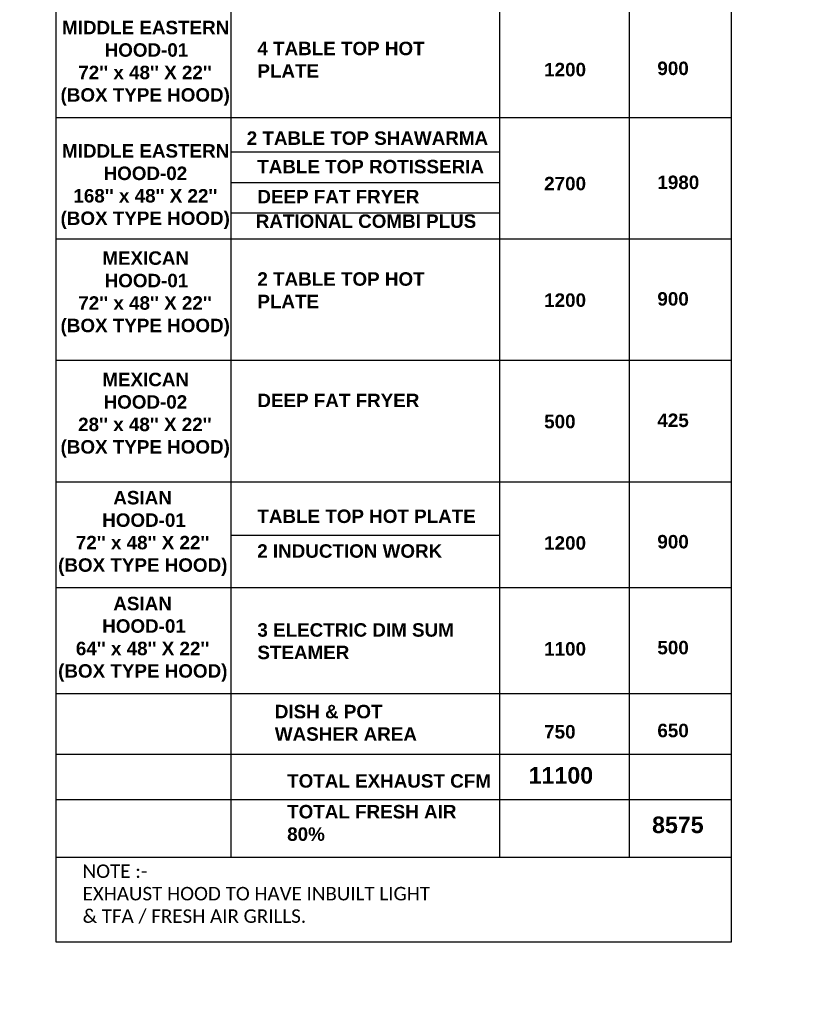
# Model space of a CAD drawing. Header units: millimetres. Extents: x -125266 to 274256, y -711690 to -301689.
# Tile 7 of 256: x -63987 to -54482, y -384935 to -373076. Entities that reach past the tile are written whole.
import ezdxf

# ---------------------------------------------------------------- set-up
doc = ezdxf.new("R2010")
doc.units = ezdxf.units.MM
doc.layers.add('MEPTEK-SHEET', color=7, linetype='Continuous', lineweight=30)
doc.layers.add('MEPTEK-TEXT1', color=7, linetype='Continuous', lineweight=30)
doc.layers.add('SA-HOOD', color=1, linetype='Continuous')
doc.styles.add('arial', font='arialbd.ttf')
doc.styles.get("Standard").update_dxf_attribs({"font": 'ARIALN.TTF'})

msp = doc.modelspace()

# ---------------------------------------------------------------- linework, layer by layer
at = {"layer": 'MEPTEK-TEXT1'}
for p, q in [((-61441, -370180.6), (-61441, -383163)), ((-58204.3, -370180.6), (-58204.3, -383163)), ((-56640.4, -370180.6), (-56640.4, -383163)), ((-63546.8, -374253.8), (-55413.3, -374253.8)), ((-61441, -374667), (-58204.3, -374667)), ((-61441, -375035.4), (-58204.3, -375035.4)), ((-61441, -375403.8), (-58204.3, -375403.8)), ((-63546.8, -375716), (-55413.3, -375716)), ((-63546.8, -377178.2), (-55413.3, -377178.2)), ((-63546.8, -378640.3), (-55413.3, -378640.3)), ((-61441, -379285.6), (-58204.3, -379285.6)), ((-63546.8, -379915.6), (-55413.3, -379915.6)), ((-63546.8, -381190.9), (-55413.3, -381190.9)), ((-63546.8, -381922.1), (-55413.3, -381922.1)), ((-63546.8, -382466.4), (-55413.3, -382466.4)), ((-63546.8, -383163), (-55413.3, -383163))]:
    msp.add_line(p, q, dxfattribs=at)
msp.add_lwpolyline([(-63546.8, -369747.8), (-55413.3, -369747.8), (-55413.3, -384187), (-63546.8, -384187)], close=True, dxfattribs=at)

# ---------------------------------------------------------------- texts
at = {"layer": 'MEPTEK-SHEET', "insert": (-98215.1, -369652.6), "char_height": 277.0199, "width": 6856.244, "attachment_point": 1}
msp.add_mtext('\\pi-554.03989,l554.03989,t554.03989;{\\fTimes New Roman|b0|i0|c0|p18;1.^IALL DIMENSIONS ARE IN MM.\\P2.^IALL B.O.D. (BOTTOM OF DUCT & CENTER LINE LEVATION) ARE WITH RESPECT TO DATUM FLOOR LEVEL.\\P3.^IDO NOT SCALE THE }DRAWING. {\\fTimes New Roman|b0|i0|c0|p18;ONLY WRITTEN DIMENSIONS TO BE FOLLOWED.\\P4.^ITHIS DRAWING IS A RIGHT & PROPERTY OF MEPTEK NOT TO BE PRODUCED, COPIED, HANDED OVER TO THIRD PARTY OR USED FOR ANY OTHER PURPOSE  OTHER THAN FOR WHICH IT IS INTENDED AND REMAIN OUR SOLE PROPERTY.\\P5.^IALL DIMENSIONS SHALL BE VERIFIED ON SITE PRIOR TO START OF WORK\\P6.^IPOWER SUPPLY TO THE BTU METER IN CONCESSIONAIRE SCOPE.}', dxfattribs=at)
at = {"layer": 'MEPTEK-TEXT1', "char_height": 350, "attachment_point": 1}
for s, insert, width in [('{\\fCalibri|b0|i0|c0|p34;\\H1.28571x;\\C1;GENERAL GUIDELINES-HVAC :\\P\\fArial Narrow|b0|i0|c0|p34;\\H0.88889x;\\C256;\\P\\fCalibri|b0|i0|c0|p34;\\C4;DUCTING :\\H0.875x;\\P\\pi-1050,l1050,t1050;\\C256;1.^IDUCTING SHALL BE IN ACCORDANCE WITH IS 655, GALVANIZED IRON SHEET TO BE USED FOR ALL DUCTING WORKS. THERMAL INSULATION ON DUCTS SHALL BE 19 MM THICK. CLOSED CELL CLASS “O” BS 476 PART 6-7 FM APPROVED NITRILE RUBBER ELASTOMERIC INSULATION THERMAL CONDUCTIVITY 0.033 WATTS PER METER-KELVIN (W/(M.K)) AT 0°C FOR AIR CONDITIONING DUCTING. \\P2.^ITHERMAL INSULATION ON KITCHEN EXHAUST DUCTING SHALL BE 80 MM THICK ALUMINUM FOIL FACED RESIN BONDED FIBRE GLASS WOOL OF DENSITY NOT LESS THAN 48 KG/M3.\\P3.^ITHERMAL INSULATION ON FRESH AIR, SUPPLY AIR AND RETURN AIR SHALL BE 19MM THICK CLOSED CELL ANTI-MICROBIAL CLASS “O” BS 476 AND PART 6 & 7 FM APPROVED NITRILE RUBBER ELASTOMERIC INSULATION THERMAL CONDUCTIVITY 0.033 WATTS PER METER-KELVIN (W/ (M\\fArial|b0|i0|c0|p34;.\\fCalibri|b0|i0|c0|p34;K)) AT 0°C.\\P4.^IAPPROPRIATE NUMBER OF TRAP DOORS SHALL BE PROVIDED IN KITCHEN EXHAUST DUCTING FOR OIL/GREASE CLEANING PURPOSE.\\P5.^IDUCTING INSTALLATION WITH RESPECT TO FRESH AIR INTAKE, KITCHEN EXHAUST OUT FROM LOCATION UP TO LOUVERS AT FAÇADE SHALL BE IN THE SCOPE OF CONCESSIONER INCLUDING AIR WASHER, EXHAUST FAN SECTION DRY SCRUBBER ETC.\\P6.^IEACH AND EVERY KITCHEN EXHAUST HOOD SHOULD BE EQUIPPED WITH UL LISTED, WET CHEMICAL BASED, MECHANICALLY OPERATED, AUTOMATIC FIRE SUPPRESSION SYSTEM. SEPARATE DRAWING TO BE SUBMITTED FOR HOOD SUPPRESSION SYSTEM.\\P7.^ISUPPORTING OF DUCTING TO BE DONE WITH USING ANGLE 50X 50 X 5MM AND TIE ROD OF SIZE MINIMUM 10 MM DIA/ AS PER DUCT SIZE.\\P8.^IPOST COMPLETION OF ONSITE WORK, CONCESSIONAIRE HAS TO SHARE TESTING AND COMMISSIONING REPORT WITH DIAL.\\P9.^IINTEGRATION WITH FIRE ALARM SYSTEM, SO THAT AHU GET SWITCHED OFF IN CASE OF ANY FIRE INCIDENT.\\P10.^IFOR EQUIPMENT PLACEMENT STRUCTURAL DETAILS TO BE APPROVED BY STRUCTURAL CONSULTANT AND SAME TO BE SHARE WITH DIAL.\\P11.^ITRAP DOOR WITH PROPER ACCESS TO BE PROVIDED FOR FILTER AND COPPER COIL CLEANING.\\P12.^IKITCHEN VENTILATION SHALL COMPLY TO NFPA 96 GUIDELINE.}', (-102876.1, -301696.9), 28043.429), ('{\\fCalibri|b0|i0|c0|p34;\\H1.28571x;\\C1;CHILLED WATER PIPING:-\\H0.77778x;\\P\\pi-1050,l1050,t1050;\\C256;1.^ICHILLED WATER PIPING SHALL BE CONFIRMING TO IS:1239 PART I CLASS ‘C’ HEAVY AND FITTING SHALL BE CONFORMING TO ASTM A-105,3000LBS SOCKET WELD END (UP TO 50MM) & 1S:1239 PART-II HEAVY/ASTM A-234 WPB, GR.B BUTT WELD FITTING ( ABOVE 50NB PIPE SIZE)\\P2.^IPIPING CONNECTION SHOULD BE SOCKET WELDED UP TO 50NB SIZE AND SHALL BE BUTT WELD ABOVE 50NB PIPE SIZE. PIPE FLANGES SHOULD BE CONFIRMING TO ASTM A-105 # 150 SORF AND FLANGE DIMENSION SHOULD BE IN ACCORDANCE WITH ASME/ANSI B 16.5 (150 SORF), FITTING TO FITTING WELDING IS NOT ALLOWED. NOZZLE CONNECTIONS/THREDOLETS/WELDOLETS ARE NOT ALLOWED BY PUNCTURING THE PIPE. ONLY EQUAL/UNEQUAL TEE’S SHALL BE USED FOR BRANCH CONNECTION FROM HEADER. SOCKET WELD END TEE SHOULD BE USED FOR BRANCH CONNECTION (UP-TO -50NB PIPE SIZE) W.R.T TO PRESSURE GAUGE/TEMPERATURE GAUGE/AIR VENT/DRAIN POINT ETC.\\P3.^IPOST INSTALLATION CLEARANCE BY DIAL, CHW PIPING SHALL BE TESTED @15KGF/CM2 HYDROSTATICS PRESSURE FOR 24HRS HOLD TIME AND TESTING SHOULD BE WITNESSED TO DIAL TEAM.\\P4.^ITHERMAL INSULATION ON CHW AND CONDENSATE DRAIN PIPING LINE SHALL BE 25MM THICK. CLOSED CELL ANTI-MICROBIAL CLASS “O” BS 476 AND PART 6 & 7 FM APPROVED NITRILE RUBBER ELASTOMERIC INSULATION THERMAL CONDUCTIVITY 0.033 WATTS PER METER-KELVIN (W/ (M\\fArial|b0|i0|c0|p34;⋅\\fCalibri|b0|i0|c0|p34;K)) AT 0°C.\\P5.^ICONDENSATE DRAIN PIPING SHALL BE COMPLYING TO IS 4985 CLASS 3 UPVC PIPE. SOLVENT CEMENT COMPLYING WITH ASTM D2564 SHALL BE USED FOR JOINTS.\\P6.^IFOR CEILING SUSPENDED CHILLED WATER PIPE:  PIPE SHOULD BE HANGED WITH TIE ROD OF SIZE MINIMUM 10 MM DIA.}', (-102709, -319968), 24849.354)]:
    msp.add_mtext(s, dxfattribs=dict(at, insert=insert, width=width))
at = {"layer": 'MEPTEK-TEXT1', "char_height": 162.275, "attachment_point": 1, "style": 'arial'}
for s, insert, width in [("\\pi184.6159;{\\C159;\\c7222306;MIDDLE EASTERN\\P\\pi697.95107;HOOD-01\\P\\pi380.2644;72'' x 48'' X 22''\\P\\pi166.68376;(BOX TYPE HOOD)}", (-63660.6, -373089.6, 0), 2350.18), ('{\\C159;\\c7222306;4 TABLE TOP HOT PLATE}', (-61122, -373341.5), 2350.18), ('{\\C159;\\c7222306;1200}', (-57665.8, -373596.2), 1046.345), ('{\\C159;\\c7222306;2 TABLE TOP SHAWARMA}', (-61250.4, -374421.7), 3622.194), ("\\pi184.6159;{\\C159;\\c7222306;MIDDLE EASTERN\\P\\pi685.22146;HOOD-02\\P\\pi321.37614;168'' x 48'' X 22''\\P\\pi166.68376;(BOX TYPE HOOD)}", (-63660.6, -374574.9, 0), 2350.18), ('{\\C159;\\c7222306;TABLE TOP ROTISSERIA}', (-61123.9, -374764.3), 3712.002), ('{\\C159;\\c7222306;2700}', (-57665.8, -374969), 1046.345), ('{\\C159;\\c7222306;DEEP FAT FRYER}', (-61122, -375125.9), 2350.18), ('{\\C159;\\c7222306;RATIONAL COMBI PLUS }', (-61141.6, -375421.4), 3175.951), ("\\pi669.50317;{\\C159;\\c7222306;MEXICAN\\P\\pi697.95107;HOOD-01\\P\\pi380.2644;72'' x 48'' X 22''\\P\\pi166.68376;(BOX TYPE HOOD)}", (-63660.6, -375866.3, 0), 2350.18), ('{\\C159;\\c7222306;2 TABLE TOP HOT PLATE}', (-61122, -376118.2), 2350.18), ('{\\C159;\\c7222306;1200}', (-57665.8, -376372.9), 1046.345), ("\\pi669.50317;{\\C159;\\c7222306;MEXICAN\\P\\pi685.22146;HOOD-02\\P\\pi378.27194;28'' x 48'' X 22''\\P\\pi166.68376;(BOX TYPE HOOD)}", (-63660.6, -377328.5, 0), 2350.18), ('{\\C159;\\c7222306;DEEP FAT FRYER}', (-61122, -377580.4), 2350.18), ('{\\C159;\\c7222306;500}', (-57665.8, -377835.1), 1046.345), ("\\pi831.50123;{\\C159;\\c7222306;ASIAN\\P\\pi697.95107;HOOD-01\\P\\pi380.2644;72'' x 48'' X 22''\\P\\pi166.68376;(BOX TYPE HOOD)}", (-63689.8, -378751.8, 0), 2350.18), ('{\\C159;\\c7222306;TABLE TOP HOT PLATE}', (-61122, -378975.9), 3291.163), ('{\\C159;\\c7222306;1200}', (-57665.8, -379297.3), 1046.345), ('{\\C159;\\c7222306;2 INDUCTION WORK}', (-61123.9, -379394.2), 3712.002), ("\\pi831.50123;{\\C159;\\c7222306;ASIAN\\P\\pi697.95107;HOOD-01\\P\\pi380.2644;64'' x 48'' X 22''\\P\\pi166.68376;(BOX TYPE HOOD)}", (-63689.8, -380027, 0), 2350.18), ('{\\C159;\\c7222306;3 ELECTRIC DIM SUM STEAMER}', (-61122, -380345), 3291.163), ('{\\C159;\\c7222306;1100}', (-57665.8, -380572.6), 1046.345), ('{\\C159;\\c7222306;DISH & POT WASHER AREA}', (-60911.6, -381328), 2350.18), ('{\\C159;\\c7222306;750}', (-57665.8, -381571.1), 1046.345), ('{\\fCalibri Light|b0|i0|c0|p34;NOTE :- \\PEXHAUST HOOD TO HAVE INBUILT LIGHT \\P& TFA / FRESH AIR GRILLS. }', (-63227.9, -383250.4), 4225.413)]:
    msp.add_mtext(s, dxfattribs=dict(at, insert=insert, width=width))
at = {"layer": 'SA-HOOD', "color": 3, "ltscale": 10, "width": 2350.18, "attachment_point": 1, "style": 'arial'}
for s, insert, char_height in [('900', (-56301.4, -373581.1), 162.27), ('1980', (-56301.4, -374953.9), 162.27), ('900', (-56301.4, -376357.8), 162.27), ('425', (-56301.4, -377820), 162.27), ('900', (-56301.4, -379282.2), 162.27), ('500', (-56301.4, -380557.5), 162.27), ('650', (-56301.4, -381556), 162.27), ('8575', (-56365.5, -382673.3), 200)]:
    msp.add_mtext(s, dxfattribs=dict(at, insert=insert, char_height=char_height))
at = {"layer": 'SA-HOOD', "ltscale": 10, "attachment_point": 1, "style": 'arial'}
for s, insert, char_height, width in [('{\\C159;\\c7222306;11100}', (-57852.9, -382077.6), 200, 2350.18), ('{\\fArial|b1|i0|c0|p34;\\C1;TOTAL EXHAUST CFM }', (-60763, -382163.2), 162.275, 3913.303), ('{\\fArial|b1|i0|c0|p34;\\C95;\\c3253571;TOTAL FRESH AIR 80%}', (-60763, -382533.6), 162.275, 2350.18)]:
    msp.add_mtext(s, dxfattribs=dict(at, insert=insert, char_height=char_height, width=width))

doc.saveas('drawing.dxf')
